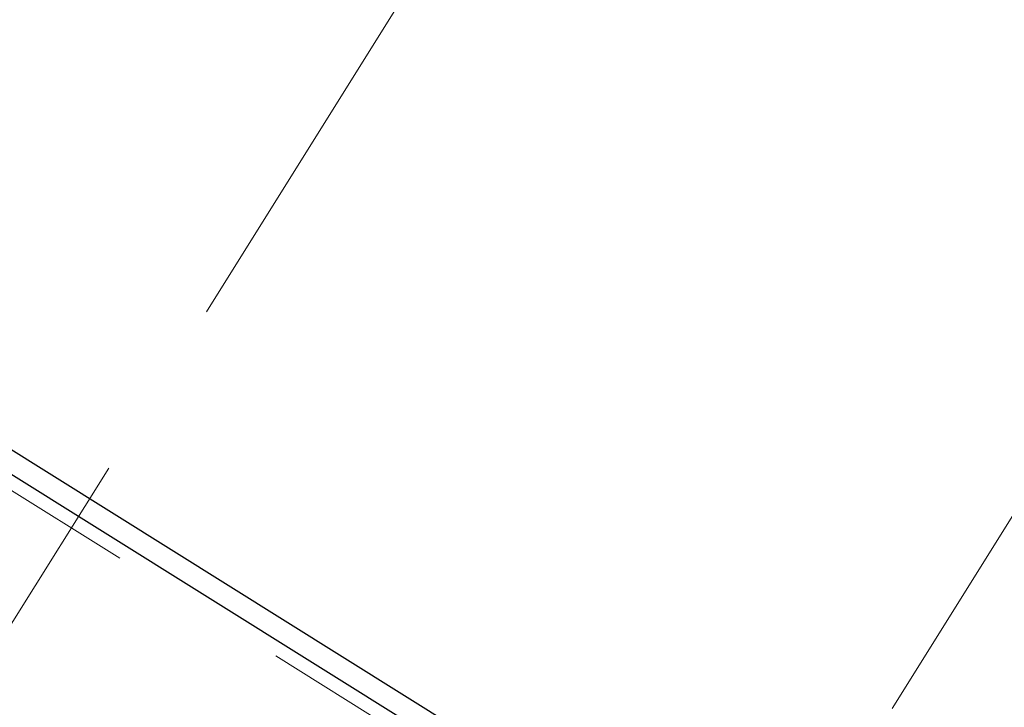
# Model space of a CAD drawing. Header units: inches. Extents: x 16 to 173, y 15 to 159.
# Tile 24 of 43: x 133 to 150, y 99 to 111. Entities that reach past the tile are written whole.
import ezdxf

# ---------------------------------------------------------------- set-up
doc = ezdxf.new("R2010")
doc.units = ezdxf.units.IN
doc.header["$MEASUREMENT"] = 0
doc.linetypes.add('Grid Line', pattern=[22.225, 12.7, -3.175, 3.175, -3.175])
doc.layers.add('A-WALL', color=113, linetype='Continuous', lineweight=9)
doc.layers.add('S-GRID', color=1, linetype='Continuous', lineweight=9)

msp = doc.modelspace()

# ---------------------------------------------------------------- linework, layer by layer
at = {"layer": 'A-WALL', "lineweight": 25}
for p, q in [((157.732, 87.623), (112.179, 116.089)), ((112.001, 115.783), (144.653, 95.379))]:
    msp.add_line(p, q, dxfattribs=at)
at = {"layer": 'S-GRID', "linetype": 'Grid Line'}
for p, q in [((171.953, 78.04), (58.435, 148.974)), ((88.641, 30.45), (144.58, 119.971)), ((100.468, 23.613), (156.406, 113.133))]:
    msp.add_line(p, q, dxfattribs=at)

doc.saveas('drawing.dxf')
